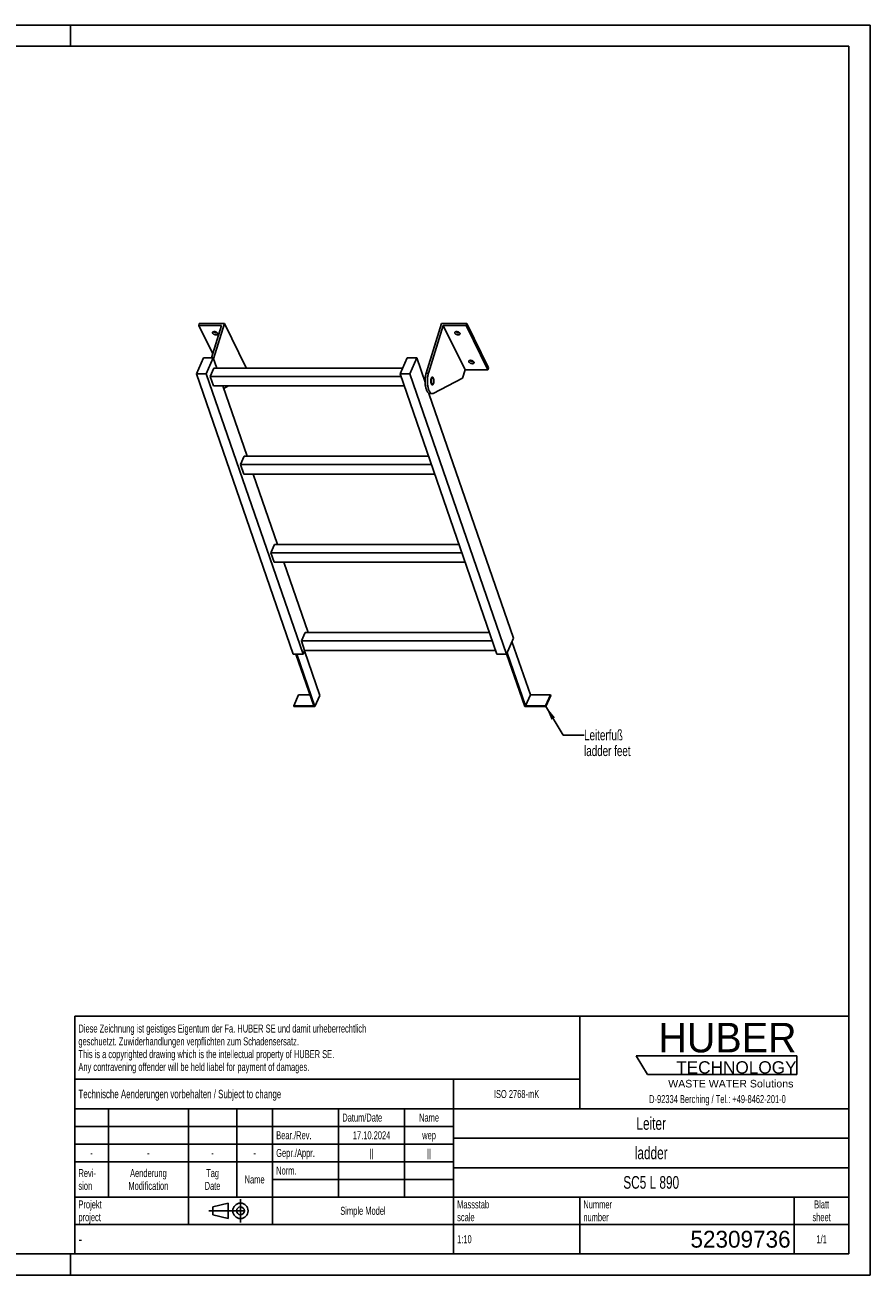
# Model space of a CAD drawing. Header units: millimetres. Extents: x 0 to 4200, y 0 to 2970.
# Tile 2 of 2: x 2192 to 4200, y 0 to 2970. Entities that reach past the tile are written whole.
import ezdxf

# ---------------------------------------------------------------- set-up
doc = ezdxf.new("R2010")
doc.units = ezdxf.units.MM
doc.header["$LTSCALE"] = 231
doc.linetypes.add('CENTER', pattern=[0.6, 0.375, -0.075, 0.075, -0.075])
doc.layers.get('0').update_dxf_attribs({"linetype": 'CONTINUOUS'})
for name, color, linetype in [('005_AXIS', 7, 'CONTINUOUS'), ('053_NOTES', 7, 'CONTINUOUS'), ('HUBER_Logo_BL1', 7, 'CONTINUOUS')]:
    doc.layers.add(name, color=color, linetype=linetype)
doc.styles.get("Standard").update_dxf_attribs({"font": 'txt', "width": 0.7})
doc.styles.add('TEXTSTYLE_2', font='txt')
doc.styles.add('TEXTSTYLE_3', font='arial.ttf')
doc.styles.add('TEXTSTYLE_5', font='txt', dxfattribs={"width": 0.8})
doc.styles.add('TEXTSTYLE_6', font='txt')
doc.dimstyles.get("Standard").update_dxf_attribs({"dimtxt": 25, "dimasz": 35, "dimexe": 2, "dimexo": 1, "dimtad": 1, "dimtxsty": 'Standard', "dimblk": '_FILLED', "dimblk1": '_FILLED', "dimblk2": '_FILLED', "dimcen": 0.09, "dimazin": 2, "dimtol": 1, "dimtp": 0.01, "dimtm": 0.01, "dimtfac": 1, "dimtofl": 0, "dimtmove": 0, "dimatfit": 3, "dimldrblk": '_FILLED', "dimfxl": 1, "dimtolj": 1, "dimarcsym": 0})

# ---------------------------------------------------------------- blocks, each defined once
blk = doc.blocks.new('HUBER_LOGO_BL1', base_point=(3837.5, 503.7))
at = {"layer": 'HUBER_Logo_BL1', "color": 5, "linetype": 'Continuous'}
for p, q in [((4026.4, 521), (3643.9, 521)), ((3643.9, 521), (3670.9, 476)), ((4026.4, 521), (4026.4, 476)), ((3670.9, 476), (4026.4, 476))]:
    blk.add_line(p, q, dxfattribs=at)
at = {"layer": 'HUBER_Logo_BL1', "color": 2, "linetype": 'Continuous', "attachment_point": 3, "line_spacing_factor": 0.78}
for s, insert, char_height, width, style in [('HUBER\\P\\fArial;\\H29.25;TECHNOLOGY ', (4025.4, 599.1), 70.2, 387.672, 'TEXTSTYLE_2'), ('WASTE WATER Solutions', (4018, 463.6), 18, 297.033, 'TEXTSTYLE_3')]:
    blk.add_mtext(s, dxfattribs=dict(at, insert=insert, char_height=char_height, width=width, style=style))
at = {"layer": 'HUBER_Logo_BL1', "color": 2, "linetype": 'Continuous', "insert": (3837.5, 427.4), "char_height": 19, "width": 810.893, "attachment_point": 2, "line_spacing_factor": 0.96}
blk.add_mtext('D-92334 Berching / Tel.: +49-8462-201-0', dxfattribs=at)
blk = doc.blocks.new('PROJEKTIONSMETHODE_1_BL2', base_point=(2680, 152.5))
at = {"color": 2, "linetype": 'CENTER'}
for p, q in [((2703.8, 180), (2703.8, 125)), ((2628.7, 152.5), (2731.3, 152.5))]:
    blk.add_line(p, q, dxfattribs=at)
at = {"color": 2, "linetype": 'Continuous'}
for p, q in [((2637.8, 161.7), (2674.5, 170.8)), ((2637.8, 143.3), (2637.8, 161.7)), ((2674.5, 134.2), (2674.5, 170.8)), ((2637.8, 143.3), (2674.5, 134.2))]:
    blk.add_line(p, q, dxfattribs=at)
for radius in [18.3, 9.17]:
    blk.add_circle((2703.8, 152.5), radius, dxfattribs=at)
blk = doc.blocks.new('*T10')
at = {"color": 3, "linetype": 'Continuous'}
for p, q in [((0, 0), (1840, 0)), ((0, 0), (0, -565)), ((1200, 0), (1200, -220)), ((1840, 0), (1840, -565)), ((0, -150), (1200, -150)), ((900, -150), (900, -565)), ((0, -220), (1840, -220)), ((80, -220), (80, -430)), ((270, -220), (270, -495)), ((385, -220), (385, -430)), ((470, -220), (470, -495)), ((627, -220), (627, -430)), ((784, -220), (784, -430)), ((0, -262), (900, -262)), ((900, -290), (1840, -290)), ((0, -304), (900, -304)), ((0, -346), (900, -346)), ((900, -360), (1840, -360)), ((470, -388), (900, -388)), ((0, -430), (1840, -430)), ((1200, -430), (1200, -565)), ((1710, -430), (1710, -565)), ((0, -495), (1840, -495)), ((0, -565), (1840, -565))]:
    blk.add_line(p, q, dxfattribs=at)
at = {"color": 2, "linetype": 'Continuous', "line_spacing_factor": 0.96}
for s, insert, char_height, width, attachment_point in [('Diese Zeichnung ist geistiges Eigentum der Fa. HUBER SE und damit urheberrechtlich \\Pgeschuetzt. Zuwiderhandlungen verpflichten zum Schadensersatz.\\PThis is a copyrighted drawing which is the intellectual property of HUBER SE.\\PAny contravening offender will be held liabel for payment of damages.', (8.75, -19.9), 19, 2214.8571, 1), ('Technische Aenderungen vorbehalten / Subject to change', (8.75, -175), 20, 1524.7619, 1), ('ISO 2768-mK', (1050, -175.5), 19, 332.9524, 2), ('Datum/Date', (635.75, -231.5), 19, 292.2381, 1), ('Name', (842, -231.5), 19, 126.6667, 2), ('Leiter', (1370, -240), 30, 240, 2), ('Bear./Rev.', (478.75, -273.5), 19, 272.3333, 1), ('17.10.2024', (705.5, -273.5), 19, 273.2381, 2), ('wep', (842, -273.5), 19, 99.5238, 2), ('-', (40, -315.5), 19, 34.381, 2), ('-', (175, -315.5), 19, 34.381, 2), ('-', (327.5, -315.5), 19, 34.381, 2), ('-', (427.5, -315.5), 19, 34.381, 2), ('Gepr./Appr.', (478.75, -315.5), 19, 299.4762, 1), ('||', (705.5, -315.5), 19, 50.6667, 2), ('||', (842, -315.5), 19, 50.6667, 2), ('ladder', (1370, -310), 30, 251.4286, 2), ('Revi-\\Psion', (8.75, -363.3), 19, 138.4286, 1), ('Aenderung\\PModification', (175, -363.3), 19, 303.0952, 2), ('Tag\\PDate', (327.5, -363.3), 19, 117.619, 2), ('Name', (427.5, -378.5), 19, 126.6667, 2), ('Norm. ', (478.75, -357.5), 19, 175.5238, 1), ('SC5 L 890', (1370, -380), 30, 425.7143, 2), ('Projekt\\Pproject', (8.75, -437.8), 19, 183.6667, 1), ('Massstab\\Pscale', (908.75, -437.8), 19, 224.381, 1), ('Nummer\\Pnumber', (1208.75, -437.8), 19, 186.381, 1), ('Blatt\\Psheet', (1775, -437.8), 19, 137.5238, 2), ('Simple Model', (685, -453), 19, 328.4286, 2), ('1:10', (908.75, -520.5), 19, 94.0952, 1), ('1/1', (1775, -520.5), 19, 79.619, 2)]:
    blk.add_mtext(s, dxfattribs=dict(at, insert=insert, char_height=char_height, width=width, attachment_point=attachment_point))
for s, insert, char_height, width, attachment_point, style in [('-', (8.75, -517.5), 25, 18.3333, 1, 'TEXTSTYLE_5'), ('52309736', (1701.25, -510), 40, 586.6667, 3, 'TEXTSTYLE_6')]:
    blk.add_mtext(s, dxfattribs=dict(at, insert=insert, char_height=char_height, width=width, attachment_point=attachment_point, style=style))
blk = doc.blocks.new('_FILLED')
at = {"color": 0, "linetype": 'ByBlock'}
blk.add_solid([(0, 0), (-1, 0.143), (-1, -0.143)], dxfattribs=at)

msp = doc.modelspace()

# ---------------------------------------------------------------- linework, layer by layer
at = {"color": 7, "linetype": 'Continuous'}
for p, q in [((0, 2970), (4200, 2970)), ((4200, 0), (4200, 2970)), ((2639.868, 2176.757), (2665.9, 2260.997)), ((3145.142, 2142.714), (3181.694, 2260.997)), ((2658.921, 2256.297), (2604.578, 2256.297)), ((2658.921, 2256.297), (2634.996, 2178.875)), ((3185.768, 2256.297), (3150.668, 2142.714)), ((3237.625, 2150.623), (3185.768, 2256.297)), ((3240.11, 2256.297), (3185.768, 2256.297)), ((2599.502, 2141.056), (2616.11, 2178.875)), ((2616.11, 2178.875), (2639.136, 2178.875)), ((2639.136, 2178.875), (2622.529, 2141.056)), ((2647.397, 2154.954), (2639.136, 2178.875)), ((3083.059, 2141.056), (3099.667, 2178.875)), ((3099.667, 2178.875), (3122.693, 2178.875)), ((3122.693, 2178.875), (3106.086, 2141.056)), ((3142.676, 2121.008), (3122.693, 2178.875)), ((2829.454, 1475.167), (2599.502, 2141.056)), ((2622.529, 2141.056), (2599.502, 2141.056)), ((2852.481, 1475.167), (2622.529, 2141.056)), ((2631.63, 2135.049), (2640.37, 2154.954)), ((3089.162, 2154.954), (2640.37, 2154.954)), ((2717.757, 2155.323), (2717.643, 2154.954)), ((3313.012, 1475.167), (3083.059, 2141.056)), ((3106.086, 2141.056), (3083.059, 2141.056)), ((3336.038, 1475.167), (3106.086, 2141.056)), ((3237.625, 2150.623), (3231.424, 2130.557)), ((3237.625, 2150.623), (3291.968, 2150.623)), ((3085.134, 2135.049), (2631.63, 2135.049)), ((2639.381, 2112.604), (2631.63, 2135.049)), ((2639.381, 2112.604), (3092.885, 2112.604)), ((2719.741, 1945.461), (2662.022, 2112.604)), ((2675.448, 2112.604), (2664.059, 2106.703)), ((3231.424, 2130.557), (3162.13, 2094.659)), ((3352.645, 1512.986), (3151.725, 2094.805)), ((3154.293, 2094.066), (3159.82, 2094.066)), ((2703.974, 1925.556), (2712.715, 1945.461)), ((3150.604, 1945.461), (2712.715, 1945.461)), ((3157.478, 1925.556), (2703.974, 1925.556)), ((2711.725, 1903.11), (2703.974, 1925.556)), ((2711.725, 1903.11), (3165.229, 1903.11)), ((2792.086, 1735.968), (2734.366, 1903.11)), ((2776.319, 1716.063), (2785.059, 1735.968)), ((3222.949, 1735.968), (2785.059, 1735.968)), ((2784.07, 1693.617), (2776.319, 1716.063)), ((3229.823, 1716.063), (2776.319, 1716.063)), ((2784.07, 1693.617), (3237.574, 1693.617)), ((2864.43, 1526.474), (2806.711, 1693.617)), ((2857.404, 1526.474), (2848.663, 1506.57)), ((3295.293, 1526.474), (2857.404, 1526.474)), ((2856.414, 1484.124), (2848.663, 1506.57)), ((3302.167, 1506.57), (2848.663, 1506.57)), ((3352.645, 1512.986), (3336.038, 1475.167)), ((3392.767, 1378.658), (3349.138, 1504.998)), ((2852.481, 1475.167), (2829.454, 1475.167)), ((2835.721, 1475.167), (2878.213, 1352.118)), ((2880.572, 1350.622), (2837.563, 1475.167)), ((2856.414, 1484.124), (2852.481, 1475.167)), ((2892.227, 1377.161), (2855.784, 1482.69)), ((2856.414, 1484.124), (3309.918, 1484.124)), ((3336.038, 1475.167), (3313.012, 1475.167)), ((3336.452, 1476.11), (3379.787, 1350.622)), ((3381.113, 1352.118), (3337.483, 1478.459)), ((2841.973, 1378.658), (2830.318, 1352.118)), ((2869.048, 1378.658), (2841.973, 1378.658)), ((2892.227, 1377.161), (2880.572, 1350.622)), ((3392.767, 1378.658), (3381.113, 1352.118)), ((3440.662, 1378.658), (3392.767, 1378.658)), ((3440.662, 1378.658), (3429.008, 1352.118)), ((3441.179, 1377.161), (3429.525, 1350.622)), ((3441.179, 1377.161), (3440.662, 1378.658)), ((2830.318, 1352.118), (2830.835, 1350.622)), ((2878.213, 1352.118), (2830.318, 1352.118)), ((2830.835, 1350.622), (2880.572, 1350.622)), ((3379.787, 1350.622), (3429.525, 1350.622)), ((3429.008, 1352.118), (3381.113, 1352.118)), ((3429.525, 1350.622), (3429.008, 1352.118)), ((0, 0), (4200, 0))]:
    msp.add_line(p, q, dxfattribs=at)
at = {"color": 3, "linetype": 'Continuous'}
for p, q in [((4200, 2970), (0, 2970)), ((2300, 2970), (2300, 2920)), ((4200, 2970), (4200, 0)), ((2300, 0), (2300, 50)), ((4200, 0), (0, 0))]:
    msp.add_line(p, q, dxfattribs=at)
at = {"color": 5, "linetype": 'Continuous'}
for p, q in [((4150, 2920), (50, 2920)), ((4150, 50), (4150, 2920)), ((50, 50), (4150, 50))]:
    msp.add_line(p, q, dxfattribs=at)
at = {"color": 9, "linetype": 'Continuous'}
msp.add_line((3145.142, 2142.714), (3150.668, 2142.714), dxfattribs=at)
at = {"color": 7, "linetype": 'Continuous'}
for points, knots in [([(3145.142, 2142.714), (3144.412, 2140.354), (3143.297, 2135.264), (3142.531, 2127.305), (3142.623, 2119.099), (3143.426, 2112.413), (3144.521, 2107.449), (3145.51, 2104.139), (3146.666, 2101.214), (3147.97, 2098.726), (3149.398, 2096.719), (3150.936, 2095.228), (3152.572, 2094.288), (3153.741, 2094.066), (3154.293, 2094.066)], [0, 0, 0, 0, 0.1393862, 0.29277846, 0.45027331, 0.60148396, 0.67169736, 0.73686464, 0.7961308, 0.84889737, 0.89493071, 0.93453672, 0.96882886, 1, 1, 1, 1]), ([(3150.668, 2142.714), (3149.939, 2140.354), (3148.824, 2135.264), (3148.057, 2127.305), (3148.149, 2119.099), (3148.953, 2112.413), (3150.048, 2107.449), (3151.036, 2104.139), (3152.193, 2101.214), (3153.496, 2098.726), (3154.924, 2096.719), (3156.462, 2095.228), (3158.099, 2094.288), (3159.267, 2094.066), (3159.82, 2094.066)], [0, 0, 0, 0, 0.1393862, 0.29277846, 0.45027331, 0.60148396, 0.67169736, 0.73686464, 0.7961308, 0.84889737, 0.89493071, 0.93453672, 0.96882886, 1, 1, 1, 1]), ([(3159.82, 2094.066), (3160.21, 2094.066), (3161.013, 2094.172), (3161.765, 2094.47), (3162.13, 2094.659)], [0, 0, 0, 0, 0.48713297, 1, 1, 1, 1])]:
    msp.add_open_spline(points, degree=3, knots=knots, dxfattribs=at)
at = {"layer": '005_AXIS', "color": 7, "linetype": 'Continuous'}
for p, q in [((2606.031, 2260.997), (2604.578, 2256.297)), ((2665.9, 2260.997), (2606.031, 2260.997)), ((2717.757, 2155.323), (2665.9, 2260.997)), ((3241.563, 2260.997), (3181.694, 2260.997)), ((3241.563, 2260.997), (3240.11, 2256.297)), ((3293.42, 2155.323), (3241.563, 2260.997)), ((2604.578, 2256.297), (2637.923, 2188.347)), ((3291.968, 2150.623), (3240.11, 2256.297)), ((3293.42, 2155.323), (3291.968, 2150.623)), ((3142.984, 2131.566), (3139.03, 2131.566)), ((3159.82, 2131.566), (3157.713, 2131.566)), ((3159.82, 2116.566), (3157.716, 2116.566))]:
    msp.add_line(p, q, dxfattribs=at)
for points, knots in [([(2637.677, 2237.649), (2637.525, 2237.958), (2637.312, 2238.594), (2637.362, 2239.271), (2637.454, 2239.568)], [0, 0, 0, 0, 0.52599001, 1, 1, 1, 1]), ([(2637.454, 2239.568), (2637.515, 2239.765), (2637.701, 2240.153), (2638.144, 2240.652), (2638.735, 2241.062), (2639.74, 2241.5), (2641.269, 2241.752), (2643.256, 2241.625), (2645.286, 2241.098), (2647.152, 2240.222), (2648.667, 2239.087), (2649.411, 2238.137), (2649.651, 2237.649)], [0, 0, 0, 0, 0.04317928, 0.08863393, 0.13810718, 0.19258203, 0.31675071, 0.45771901, 0.606659, 0.75286299, 0.88624344, 1, 1, 1, 1]), ([(2649.874, 2235.729), (2649.813, 2235.532), (2649.627, 2235.144), (2649.184, 2234.645), (2648.593, 2234.235), (2647.588, 2233.797), (2646.059, 2233.545), (2644.072, 2233.672), (2642.042, 2234.199), (2640.176, 2235.075), (2638.661, 2236.21), (2637.917, 2237.16), (2637.677, 2237.649)], [0, 0, 0, 0, 0.04317928, 0.08863393, 0.13810718, 0.19258203, 0.31675071, 0.45771901, 0.606659, 0.75286299, 0.88624344, 1, 1, 1, 1]), ([(2649.046, 2238.557), (2648.28, 2238.34), (2646.556, 2238.213), (2643.987, 2238.694), (2641.595, 2239.746), (2640.243, 2240.824), (2639.733, 2241.435)], [0, 0, 0, 0, 0.23499217, 0.50000086, 0.76500904, 1, 1, 1, 1]), ([(2649.651, 2237.649), (2649.803, 2237.339), (2650.016, 2236.703), (2649.966, 2236.026), (2649.874, 2235.729)], [0, 0, 0, 0, 0.52599001, 1, 1, 1, 1]), ([(3213.34, 2237.649), (3213.188, 2237.958), (3212.975, 2238.594), (3213.025, 2239.271), (3213.117, 2239.568)], [0, 0, 0, 0, 0.52599001, 1, 1, 1, 1]), ([(3213.117, 2239.568), (3213.178, 2239.765), (3213.364, 2240.153), (3213.807, 2240.652), (3214.399, 2241.062), (3215.403, 2241.5), (3216.932, 2241.752), (3218.92, 2241.625), (3220.949, 2241.098), (3222.815, 2240.222), (3224.33, 2239.087), (3225.075, 2238.137), (3225.314, 2237.649)], [0, 0, 0, 0, 0.04317928, 0.08863393, 0.13810718, 0.19258203, 0.31675071, 0.45771901, 0.606659, 0.75286299, 0.88624344, 1, 1, 1, 1]), ([(3225.537, 2235.729), (3225.477, 2235.532), (3225.29, 2235.144), (3224.847, 2234.645), (3224.256, 2234.235), (3223.251, 2233.797), (3221.722, 2233.545), (3219.735, 2233.672), (3217.705, 2234.199), (3215.84, 2235.075), (3214.324, 2236.21), (3213.58, 2237.16), (3213.34, 2237.649)], [0, 0, 0, 0, 0.04317928, 0.08863393, 0.13810718, 0.19258203, 0.31675071, 0.45771901, 0.606659, 0.75286299, 0.88624344, 1, 1, 1, 1]), ([(3224.71, 2238.557), (3223.943, 2238.34), (3222.219, 2238.213), (3219.65, 2238.694), (3217.258, 2239.746), (3215.906, 2240.824), (3215.396, 2241.435)], [0, 0, 0, 0, 0.23499217, 0.50000086, 0.76500904, 1, 1, 1, 1]), ([(3225.314, 2237.649), (3225.466, 2237.339), (3225.679, 2236.703), (3225.629, 2236.026), (3225.537, 2235.729)], [0, 0, 0, 0, 0.52599001, 1, 1, 1, 1]), ([(3246.895, 2169.271), (3246.743, 2169.581), (3246.53, 2170.217), (3246.58, 2170.893), (3246.672, 2171.191)], [0, 0, 0, 0, 0.52599001, 1, 1, 1, 1]), ([(3246.672, 2171.191), (3246.733, 2171.388), (3246.919, 2171.776), (3247.362, 2172.275), (3247.953, 2172.685), (3248.958, 2173.123), (3250.487, 2173.375), (3252.474, 2173.248), (3254.504, 2172.721), (3256.37, 2171.844), (3257.885, 2170.709), (3258.629, 2169.76), (3258.869, 2169.271)], [0, 0, 0, 0, 0.04317928, 0.08863393, 0.13810718, 0.19258203, 0.31675071, 0.45771901, 0.606659, 0.75286299, 0.88624344, 1, 1, 1, 1]), ([(3259.092, 2167.352), (3259.031, 2167.155), (3258.845, 2166.767), (3258.402, 2166.268), (3257.811, 2165.858), (3256.806, 2165.42), (3255.277, 2165.168), (3253.289, 2165.295), (3251.26, 2165.822), (3249.394, 2166.698), (3247.879, 2167.833), (3247.135, 2168.783), (3246.895, 2169.271)], [0, 0, 0, 0, 0.04317928, 0.08863393, 0.13810718, 0.19258203, 0.31675071, 0.45771901, 0.606659, 0.75286299, 0.88624344, 1, 1, 1, 1]), ([(3258.264, 2170.18), (3257.498, 2169.963), (3255.774, 2169.836), (3253.205, 2170.317), (3250.813, 2171.369), (3249.461, 2172.447), (3248.95, 2173.058)], [0, 0, 0, 0, 0.23499217, 0.50000086, 0.76500904, 1, 1, 1, 1]), ([(3258.869, 2169.271), (3259.021, 2168.962), (3259.234, 2168.326), (3259.184, 2167.649), (3259.092, 2167.352)], [0, 0, 0, 0, 0.52599001, 1, 1, 1, 1]), ([(3159.82, 2133.316), (3159.631, 2133.316), (3159.229, 2133.231), (3158.676, 2132.877), (3158.163, 2132.321), (3157.492, 2131.258), (3156.839, 2129.499), (3156.351, 2127.038), (3156.164, 2124.306), (3156.296, 2121.551), (3156.735, 2119.027), (3157.254, 2117.485), (3157.58, 2116.82)], [0, 0, 0, 0, 0.03139335, 0.06653602, 0.10789214, 0.15653911, 0.27536242, 0.41788486, 0.57383792, 0.73088447, 0.87653107, 1, 1, 1, 1]), ([(3159.82, 2131.566), (3159.667, 2131.566), (3159.341, 2131.497), (3158.893, 2131.21), (3158.476, 2130.759), (3157.933, 2129.897), (3157.403, 2128.471), (3157.007, 2126.476), (3156.856, 2124.26), (3156.963, 2122.027), (3157.318, 2119.98), (3157.739, 2118.73), (3158.004, 2118.191)], [0, 0, 0, 0, 0.03139336, 0.06653604, 0.10789215, 0.1565391, 0.27536241, 0.41788485, 0.57383792, 0.73088447, 0.87653103, 1, 1, 1, 1]), ([(3157.58, 2116.82), (3157.726, 2116.523), (3158.03, 2115.99), (3158.576, 2115.338), (3159.173, 2114.919), (3159.614, 2114.816), (3159.82, 2114.816)], [0, 0, 0, 0, 0.31594759, 0.58208421, 0.80455749, 1, 1, 1, 1]), ([(3158.004, 2118.191), (3158.122, 2117.95), (3158.368, 2117.518), (3158.812, 2116.99), (3159.295, 2116.65), (3159.653, 2116.566), (3159.82, 2116.566)], [0, 0, 0, 0, 0.31594789, 0.58208425, 0.80455749, 1, 1, 1, 1]), ([(3162.059, 2131.312), (3161.913, 2131.609), (3161.609, 2132.143), (3161.063, 2132.794), (3160.466, 2133.213), (3160.025, 2133.316), (3159.82, 2133.316)], [0, 0, 0, 0, 0.31594759, 0.58208421, 0.80455749, 1, 1, 1, 1]), ([(3161.635, 2129.941), (3161.517, 2130.182), (3161.271, 2130.615), (3160.828, 2131.143), (3160.344, 2131.483), (3159.986, 2131.566), (3159.82, 2131.566)], [0, 0, 0, 0, 0.31594789, 0.58208425, 0.80455749, 1, 1, 1, 1]), ([(3159.82, 2114.816), (3160.008, 2114.816), (3160.41, 2114.901), (3160.963, 2115.255), (3161.476, 2115.811), (3162.147, 2116.875), (3162.8, 2118.633), (3163.288, 2121.094), (3163.475, 2123.827), (3163.343, 2126.581), (3162.904, 2129.105), (3162.385, 2130.647), (3162.059, 2131.312)], [0, 0, 0, 0, 0.03139335, 0.06653602, 0.10789214, 0.15653911, 0.27536242, 0.41788486, 0.57383792, 0.73088447, 0.87653107, 1, 1, 1, 1]), ([(3159.82, 2116.566), (3159.972, 2116.566), (3160.298, 2116.635), (3160.747, 2116.922), (3161.163, 2117.373), (3161.706, 2118.235), (3162.236, 2119.661), (3162.632, 2121.656), (3162.784, 2123.872), (3162.676, 2126.105), (3162.321, 2128.152), (3161.9, 2129.402), (3161.635, 2129.941)], [0, 0, 0, 0, 0.03139336, 0.06653604, 0.10789215, 0.1565391, 0.27536241, 0.41788485, 0.57383792, 0.73088447, 0.87653103, 1, 1, 1, 1])]:
    msp.add_open_spline(points, degree=3, knots=knots, dxfattribs=at)

# ---------------------------------------------------------------- block references
msp.add_blockref('*T10', (2310, 615))
at = {"color": 2, "linetype": 'Continuous'}
msp.add_blockref('PROJEKTIONSMETHODE_1_BL2', (2680, 152.5), dxfattribs=at)
at = {"layer": 'HUBER_Logo_BL1'}
msp.add_blockref('HUBER_LOGO_BL1', (3837.497, 503.742), dxfattribs=at)

# ---------------------------------------------------------------- texts
at = {"layer": '053_NOTES', "color": 2, "linetype": 'Continuous', "insert": (3520.41, 1295.468), "char_height": 25, "width": 283.03571, "attachment_point": 1, "line_spacing_factor": 0.9}
msp.add_mtext('Leiterfuß\\Pladder feet', dxfattribs=at)

# ---------------------------------------------------------------- leaders
at = {"layer": '053_NOTES', "color": 2, "linetype": 'Continuous', "annotation_type": 0, "has_hookline": 1, "hookline_direction": 1, "text_width": 178.251}
msp.add_leader([(3429.008, 1352.118), (3470.41, 1282.968), (3520.41, 1282.968)], dimstyle='Standard', override={"dimtad": 0}, dxfattribs=at)

doc.saveas('drawing.dxf')
